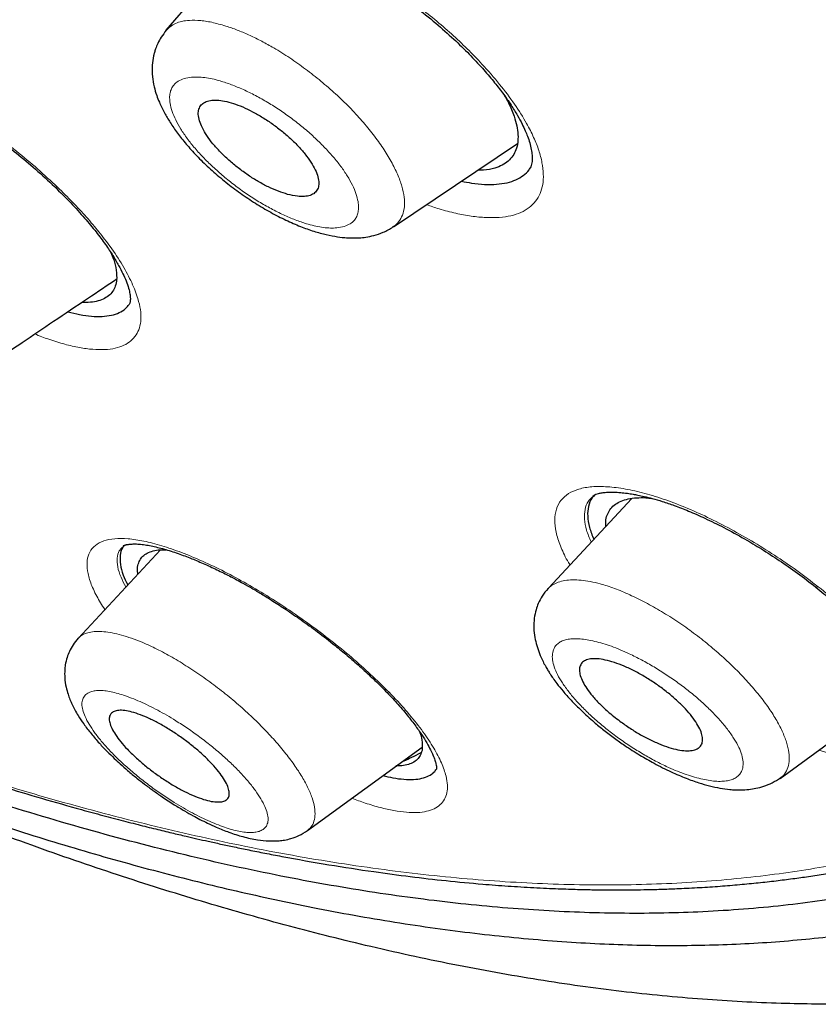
# Model space of a CAD drawing. Header units: millimetres. Extents: x 8 to 847, y 12 to 2109.
# Tile 17 of 256: x 729 to 739, y 659 to 672. Entities that reach past the tile are written whole.
import ezdxf

# ---------------------------------------------------------------- set-up
doc = ezdxf.new("R2010")
doc.units = ezdxf.units.MM

msp = doc.modelspace()

# ---------------------------------------------------------------- linework, layer by layer
at = {"color": 7, "linetype": 'Continuous', "lineweight": 30}
for p, q in [((732.18, 672.669), (731.103, 671.419)), ((734.008, 668.914), (735.588, 669.976)), ((734.006, 668.917), (733.998, 668.913)), ((737.045, 665.451), (735.982, 664.309)), ((731.036, 664.796), (729.985, 663.667)), ((738.936, 661.882), (740.432, 662.972)), ((732.913, 661.219), (734.371, 662.282))]:
    msp.add_line(p, q, dxfattribs=at)
at = {"color": 8, "linetype": 'Continuous', "lineweight": 0, "flags": 128}
for points in [[(729.724, 669.419), (729.7, 669.419), (729.684, 669.427)], [(739.392, 664.321), (739.405, 664.318), (739.424, 664.325)], [(733.73, 663.169), (733.748, 663.158), (733.775, 663.153)]]:
    msp.add_lwpolyline(points, dxfattribs=at)
at = {"color": 7, "linetype": 'Continuous', "lineweight": 30}
for points, knots in [([(697.719, 747.026), (698.327, 746.668), (699.544, 745.953), (701.392, 744.785), (703.252, 743.552), (705.122, 742.248), (706.999, 740.877), (708.878, 739.443), (710.861, 737.863), (712.944, 736.13), (715.121, 734.234), (717.28, 732.266), (719.418, 730.232), (721.527, 728.137), (723.506, 726.09), (725.353, 724.104), (727.072, 722.189), (728.757, 720.245), (730.404, 718.274), (732.01, 716.281), (733.572, 714.27), (735.087, 712.243), (736.553, 710.206), (737.967, 708.162), (739.326, 706.114), (740.629, 704.067), (741.871, 702.024), (743.052, 699.989), (744.229, 697.854), (745.388, 695.625), (746.511, 693.313), (747.538, 691.033), (748.466, 688.793), (749.294, 686.596), (749.985, 684.552), (750.552, 682.657), (751.01, 680.907), (751.388, 679.205), (751.686, 677.553), (751.904, 675.955), (752.041, 674.413), (752.098, 672.931), (752.074, 671.511), (751.969, 670.156), (751.783, 668.869), (751.516, 667.653), (751.167, 666.509), (750.739, 665.44), (750.204, 664.393), (749.548, 663.384), (748.756, 662.433), (747.863, 661.592), (746.868, 660.868), (745.781, 660.252), (744.977, 659.941), (744.575, 659.786)], [0, 0, 0, 0, 0.017859, 0.035717, 0.053574, 0.07143, 0.089287, 0.107143, 0.125, 0.145832, 0.166666, 0.1875, 0.208333, 0.229166, 0.249999, 0.267856, 0.285713, 0.303571, 0.321429, 0.339287, 0.357144, 0.375001, 0.392858, 0.410715, 0.428572, 0.446429, 0.464286, 0.482143, 0.500002, 0.520835, 0.541668, 0.562501, 0.583334, 0.604167, 0.624999, 0.642856, 0.660713, 0.678571, 0.696428, 0.714286, 0.732144, 0.750003, 0.76786, 0.785718, 0.803575, 0.821433, 0.839289, 0.857146, 0.875003, 0.895835, 0.916668, 0.9375, 0.958333, 0.979167, 1, 1, 1, 1]), ([(724.937, 662.829), (725.181, 662.724), (725.826, 662.445), (726.82, 662.054), (727.921, 661.647), (728.97, 661.29), (730.001, 660.97), (731.013, 660.687), (732.007, 660.441), (733.014, 660.224), (734.029, 660.042), (735.048, 659.9), (736.038, 659.804), (736.997, 659.753), (737.927, 659.748), (738.829, 659.788), (739.677, 659.871), (740.472, 659.992), (741.216, 660.148), (741.93, 660.341), (742.616, 660.572), (743.273, 660.84), (743.92, 661.154), (744.551, 661.518), (745.163, 661.935), (745.737, 662.394), (746.274, 662.897), (746.774, 663.442), (747.238, 664.031), (747.654, 664.644), (748.022, 665.278), (748.344, 665.924), (748.633, 666.602), (748.886, 667.312), (749.104, 668.052), (749.293, 668.846), (749.45, 669.696), (749.569, 670.604), (749.647, 671.546), (749.683, 672.523), (749.679, 673.534), (749.633, 674.581), (749.549, 675.631), (749.431, 676.678), (749.281, 677.716), (749.098, 678.775), (748.879, 679.855), (748.627, 680.956), (748.331, 682.11), (747.99, 683.318), (747.6, 684.58), (747.169, 685.865), (746.699, 687.172), (746.188, 688.5), (745.639, 689.85), (745.069, 691.177), (744.483, 692.477), (743.886, 693.746), (743.261, 695.021), (742.607, 696.304), (741.923, 697.593), (741.222, 698.871), (740.505, 700.134), (739.773, 701.383), (739.016, 702.635), (738.234, 703.892), (737.427, 705.153), (736.595, 706.418), (735.742, 707.683), (734.855, 708.963), (733.938, 710.255), (732.986, 711.56), (732.015, 712.859), (731.025, 714.152), (730.014, 715.437), (728.999, 716.696), (727.983, 717.927), (726.967, 719.131), (725.934, 720.325), (724.885, 721.511), (723.82, 722.689), (722.739, 723.857), (721.647, 725.011), (720.531, 726.166), (719.392, 727.316), (718.229, 728.464), (717.059, 729.592), (715.88, 730.7), (714.694, 731.787), (713.52, 732.837), (712.36, 733.848), (711.215, 734.822), (710.066, 735.775), (708.912, 736.707), (707.754, 737.617), (706.593, 738.506), (705.431, 739.372), (704.254, 740.224), (703.066, 741.059), (701.867, 741.876), (700.674, 742.662), (699.488, 743.415), (698.308, 744.139), (697.529, 744.594), (697.139, 744.822)], [0, 0, 0, 0, 0.006406, 0.017005, 0.026687, 0.036352, 0.04601, 0.055667, 0.065331, 0.075008, 0.085647, 0.096251, 0.106831, 0.117396, 0.127957, 0.138522, 0.149139, 0.158862, 0.168566, 0.178258, 0.187946, 0.197638, 0.207341, 0.21789, 0.228425, 0.238957, 0.249495, 0.26005, 0.270632, 0.281302, 0.291065, 0.300793, 0.310497, 0.320183, 0.329861, 0.33954, 0.350062, 0.360574, 0.371087, 0.381612, 0.392162, 0.402747, 0.413402, 0.423147, 0.432863, 0.442558, 0.452242, 0.461923, 0.471612, 0.482137, 0.492659, 0.503191, 0.513744, 0.524331, 0.534962, 0.545606, 0.555323, 0.565009, 0.574675, 0.584328, 0.593979, 0.603635, 0.612864, 0.622092, 0.631327, 0.640577, 0.649849, 0.65915, 0.668487, 0.677761, 0.687438, 0.697096, 0.706743, 0.716387, 0.726036, 0.735697, 0.744917, 0.754144, 0.763385, 0.772645, 0.781933, 0.791254, 0.800616, 0.809894, 0.819574, 0.829237, 0.838892, 0.848545, 0.858204, 0.867876, 0.877087, 0.886302, 0.895528, 0.904772, 0.914041, 0.92334, 0.932677, 0.941978, 0.951684, 0.961366, 0.971031, 0.980686, 0.99034, 1, 1, 1, 1]), ([(747.773, 682.203), (747.895, 681.732), (748.138, 680.791), (748.434, 679.421), (748.679, 678.083), (748.868, 676.78), (749.002, 675.512), (749.08, 674.305), (749.104, 673.162), (749.079, 672.081), (749.003, 671.042), (748.877, 670.044), (748.699, 669.071), (748.465, 668.127), (748.172, 667.217), (747.824, 666.357), (747.422, 665.547), (746.965, 664.788), (746.465, 664.095), (745.926, 663.468), (745.352, 662.904), (744.733, 662.391), (744.068, 661.929), (743.348, 661.513), (742.568, 661.145), (741.729, 660.831), (740.84, 660.576), (739.903, 660.38), (738.92, 660.244), (737.916, 660.17), (736.896, 660.153), (735.866, 660.191), (734.802, 660.283), (733.705, 660.428), (732.557, 660.632), (731.354, 660.896), (730.096, 661.225), (728.805, 661.613), (727.479, 662.065), (726.315, 662.496), (725.584, 662.8), (725.316, 662.912)], [0, 0, 0, 0, 0.026476, 0.052917, 0.079364, 0.105858, 0.132438, 0.159114, 0.184201, 0.209232, 0.234239, 0.259255, 0.284314, 0.310681, 0.337036, 0.363417, 0.389861, 0.416405, 0.443044, 0.468114, 0.493147, 0.518174, 0.543225, 0.568329, 0.594656, 0.621025, 0.647472, 0.674029, 0.700731, 0.727403, 0.752409, 0.777362, 0.802288, 0.827215, 0.852172, 0.878489, 0.904845, 0.931273, 0.957806, 0.984477, 1, 1, 1, 1]), ([(734.286, 671.721), (734.374, 671.651), (734.544, 671.517), (734.772, 671.313), (734.971, 671.12), (735.139, 670.939), (735.28, 670.774), (735.403, 670.617), (735.505, 670.471), (735.587, 670.338), (735.646, 670.229), (735.687, 670.142), (735.72, 670.06), (735.746, 669.98), (735.766, 669.898), (735.775, 669.833), (735.776, 669.783), (735.774, 669.744), (735.768, 669.708), (735.759, 669.677), (735.748, 669.661), (735.743, 669.651)], [0, 0, 0, 0, 0.083779, 0.162186, 0.235254, 0.302958, 0.365276, 0.422205, 0.483443, 0.537046, 0.583119, 0.621751, 0.652991, 0.697152, 0.744226, 0.794364, 0.825733, 0.858017, 0.895162, 0.942541, 1, 1, 1, 1]), ([(731.11, 671.419), (731.088, 671.391), (731.047, 671.339), (731.003, 671.258), (730.976, 671.191), (730.959, 671.138), (730.942, 671.068), (730.927, 670.966), (730.93, 670.832), (730.952, 670.705), (730.984, 670.597), (731.019, 670.508), (731.052, 670.435), (731.096, 670.349), (731.161, 670.24), (731.252, 670.107), (731.364, 669.966), (731.498, 669.818), (731.652, 669.666), (731.824, 669.517), (732.008, 669.375), (732.198, 669.244), (732.392, 669.124), (732.586, 669.021), (732.773, 668.936), (732.949, 668.87), (733.11, 668.823), (733.254, 668.792), (733.358, 668.778), (733.426, 668.774), (733.466, 668.772), (733.513, 668.771), (733.577, 668.773), (733.662, 668.782), (733.766, 668.803), (733.886, 668.843), (733.96, 668.888), (734, 668.912)], [0, 0, 0, 0, 0.025728, 0.046946, 0.063453, 0.075165, 0.084612, 0.113489, 0.148882, 0.180041, 0.207376, 0.228699, 0.245912, 0.263922, 0.296395, 0.331792, 0.369445, 0.409313, 0.451478, 0.494767, 0.537786, 0.580666, 0.623543, 0.666427, 0.70765, 0.746713, 0.78369, 0.818105, 0.847886, 0.857787, 0.86699, 0.87658, 0.890747, 0.910046, 0.934631, 0.96459, 1, 1, 1, 1]), ([(726.598, 671.005), (726.603, 671.009), (726.612, 671.017), (726.63, 671.025), (726.648, 671.032), (726.666, 671.036), (726.683, 671.04), (726.701, 671.043), (726.722, 671.046), (726.747, 671.048), (726.776, 671.05), (726.814, 671.05), (726.858, 671.047), (726.904, 671.043), (726.945, 671.037), (726.982, 671.031), (727.025, 671.024), (727.083, 671.011), (727.161, 670.992), (727.263, 670.963), (727.39, 670.922), (727.543, 670.864), (727.724, 670.787), (727.915, 670.696), (728.109, 670.594), (728.302, 670.483), (728.51, 670.354), (728.731, 670.206), (728.964, 670.038), (729.205, 669.85), (729.45, 669.645), (729.605, 669.501), (729.685, 669.427)], [0, 0, 0, 0, 0.034251, 0.063114, 0.086538, 0.108555, 0.122131, 0.134944, 0.148968, 0.164217, 0.180703, 0.197762, 0.221486, 0.241514, 0.257811, 0.270341, 0.283914, 0.303328, 0.328616, 0.359812, 0.396945, 0.440025, 0.489033, 0.543913, 0.588886, 0.637173, 0.688906, 0.744165, 0.802982, 0.865314, 0.931046, 1, 1, 1, 1]), ([(735.42, 670.59), (735.438, 670.559), (735.493, 670.465), (735.524, 670.38), (735.545, 670.323)], [0, 0, 0, 0, 0.337913, 1, 1, 1, 1]), ([(732.658, 669.328), (732.701, 669.318), (732.779, 669.3), (732.874, 669.298), (732.949, 669.312), (733.005, 669.343), (733.043, 669.39), (733.058, 669.453), (733.052, 669.529), (733.023, 669.616), (732.973, 669.713), (732.902, 669.816), (732.814, 669.922), (732.709, 670.027), (732.593, 670.129), (732.469, 670.224), (732.34, 670.31), (732.211, 670.383), (732.084, 670.444), (731.964, 670.489), (731.853, 670.518), (731.754, 670.531), (731.669, 670.527), (731.602, 670.507), (731.552, 670.47), (731.523, 670.416), (731.515, 670.349), (731.53, 670.268), (731.567, 670.177), (731.625, 670.077), (731.703, 669.973), (731.798, 669.867), (731.907, 669.762), (732.027, 669.663), (732.154, 669.571), (732.284, 669.489), (732.413, 669.42), (732.541, 669.364), (732.619, 669.34), (732.658, 669.328)], [0, 0, 0, 0, 0.031091, 0.057186, 0.08328, 0.109566, 0.135853, 0.162585, 0.189318, 0.216556, 0.243797, 0.271367, 0.29894, 0.326517, 0.354094, 0.381358, 0.408621, 0.4354, 0.462177, 0.488508, 0.514837, 0.540941, 0.567043, 0.593238, 0.619432, 0.646008, 0.672584, 0.699671, 0.726761, 0.754257, 0.781756, 0.809369, 0.836984, 0.864372, 0.891761, 0.918813, 0.945863, 0.972933, 1, 1, 1, 1]), ([(735.545, 670.323), (735.557, 670.282), (735.582, 670.2), (735.597, 670.088), (735.594, 669.985), (735.572, 669.894), (735.531, 669.816), (735.473, 669.75), (735.397, 669.698), (735.293, 669.658), (735.19, 669.635), (735.108, 669.636), (735.084, 669.637)], [0, 0, 0, 0, 0.101123, 0.202793, 0.304363, 0.405257, 0.507592, 0.608576, 0.709254, 0.810683, 0.945174, 1, 1, 1, 1]), ([(734.874, 669.496), (734.918, 669.487), (735.022, 669.466), (735.172, 669.453), (735.324, 669.454), (735.458, 669.473), (735.572, 669.511), (735.665, 669.567), (735.724, 669.617), (735.744, 669.654), (735.748, 669.661)], [0, 0, 0, 0, 0.10356, 0.24851, 0.393939, 0.537115, 0.679651, 0.823185, 0.965967, 1, 1, 1, 1]), ([(729.685, 669.427), (729.755, 669.357), (729.892, 669.223), (730.068, 669.028), (730.215, 668.851), (730.334, 668.691), (730.43, 668.549), (730.503, 668.424), (730.558, 668.318), (730.602, 668.22), (730.631, 668.133), (730.647, 668.061), (730.652, 668.018), (730.652, 667.994), (730.652, 667.98), (730.651, 667.967), (730.649, 667.953), (730.646, 667.938), (730.64, 667.93), (730.637, 667.925)], [0, 0, 0, 0, 0.096558, 0.18735, 0.272422, 0.35176, 0.425345, 0.493183, 0.55531, 0.611791, 0.678449, 0.735501, 0.784323, 0.8059, 0.825939, 0.853165, 0.891369, 0.940368, 1, 1, 1, 1]), ([(730.4, 668.59), (730.408, 668.574), (730.441, 668.503), (730.472, 668.39), (730.476, 668.306), (730.478, 668.263)], [0, 0, 0, 0, 0.128943, 0.56462, 1, 1, 1, 1]), ([(728.928, 667.208), (729.043, 667.286), (729.29, 667.451), (729.683, 667.716), (730.087, 667.988), (730.359, 668.17), (730.485, 668.255)], [0, 0, 0, 0, 0.224719, 0.482169, 0.760326, 1, 1, 1, 1]), ([(730.478, 668.263), (730.476, 668.234), (730.47, 668.176), (730.439, 668.104), (730.392, 668.044), (730.326, 667.998), (730.243, 667.967), (730.146, 667.949), (730.07, 667.95), (730.032, 667.95)], [0, 0, 0, 0, 0.142829, 0.28643, 0.429891, 0.572396, 0.716936, 0.859569, 1, 1, 1, 1]), ([(729.853, 667.83), (729.905, 667.818), (730.013, 667.791), (730.16, 667.772), (730.296, 667.769), (730.414, 667.784), (730.513, 667.818), (730.589, 667.864), (730.622, 667.906), (730.637, 667.925)], [0, 0, 0, 0, 0.1346322, 0.2829318, 0.4322691, 0.5808242, 0.7288692, 0.878064, 1, 1, 1, 1]), ([(736.577, 665.498), (736.563, 665.485), (736.522, 665.444), (736.489, 665.352), (736.478, 665.228), (736.499, 665.087), (736.54, 664.982), (736.561, 664.931)], [0, 0, 0, 0, 0.1148256, 0.3408731, 0.5655262, 0.7875425, 1, 1, 1, 1]), ([(736.547, 665.48), (736.552, 665.484), (736.561, 665.49), (736.584, 665.503), (736.621, 665.515), (736.666, 665.524), (736.728, 665.531), (736.808, 665.533), (736.898, 665.528), (736.982, 665.518), (737.056, 665.507), (737.128, 665.493), (737.208, 665.476), (737.312, 665.45), (737.44, 665.412), (737.594, 665.36), (737.776, 665.29), (737.986, 665.197), (738.226, 665.079), (738.467, 664.947), (738.703, 664.806), (738.929, 664.66), (739.162, 664.498), (739.315, 664.381), (739.393, 664.321)], [0, 0, 0, 0, 0.046857, 0.084547, 0.1147, 0.146275, 0.180615, 0.226589, 0.267837, 0.302254, 0.32987, 0.350785, 0.37799, 0.411487, 0.451264, 0.497283, 0.549502, 0.608116, 0.67336, 0.745313, 0.803667, 0.865673, 0.931181, 1, 1, 1, 1]), ([(736.713, 665.094), (736.713, 665.123), (736.713, 665.182), (736.736, 665.258), (736.776, 665.324), (736.834, 665.378), (736.908, 665.42), (736.999, 665.447), (737.105, 665.461), (737.206, 665.463), (737.276, 665.455), (737.301, 665.452)], [0, 0, 0, 0, 0.113073, 0.23012, 0.34877, 0.467879, 0.585079, 0.701597, 0.818683, 0.934876, 1, 1, 1, 1]), ([(730.583, 664.856), (730.572, 664.845), (730.539, 664.81), (730.518, 664.728), (730.52, 664.612), (730.552, 664.485), (730.598, 664.391), (730.618, 664.348)], [0, 0, 0, 0, 0.1138963, 0.3451676, 0.5775495, 0.8079314, 1, 1, 1, 1]), ([(730.56, 664.846), (730.563, 664.848), (730.569, 664.852), (730.582, 664.856), (730.596, 664.86), (730.61, 664.863), (730.628, 664.866), (730.656, 664.869), (730.701, 664.872), (730.764, 664.869), (730.837, 664.861), (730.94, 664.842), (731.078, 664.809), (731.253, 664.753), (731.428, 664.687), (731.575, 664.626), (731.69, 664.573), (731.776, 664.532), (731.857, 664.492), (731.933, 664.454), (732.009, 664.413), (732.098, 664.365), (732.204, 664.305), (732.331, 664.23), (732.478, 664.139), (732.647, 664.029), (732.837, 663.898), (733.047, 663.746), (733.243, 663.593), (733.421, 663.447), (733.579, 663.311), (733.679, 663.217), (733.731, 663.169)], [0, 0, 0, 0, 0.038541, 0.069526, 0.092837, 0.108409, 0.122184, 0.13825, 0.166701, 0.198511, 0.229502, 0.25953, 0.316613, 0.369609, 0.418293, 0.462488, 0.48569, 0.507379, 0.527546, 0.546187, 0.563299, 0.58312, 0.610033, 0.639445, 0.674379, 0.714878, 0.76097, 0.812646, 0.869828, 0.910942, 0.954361, 1, 1, 1, 1]), ([(730.749, 664.488), (730.748, 664.49), (730.738, 664.532), (730.746, 664.591), (730.768, 664.664), (730.808, 664.716), (730.865, 664.756), (730.94, 664.783), (731.021, 664.798), (731.083, 664.797), (731.109, 664.797)], [0, 0, 0, 0, 0.0087089, 0.1933405, 0.3334867, 0.4726779, 0.6123543, 0.7539417, 0.8960785, 1, 1, 1, 1]), ([(735.977, 664.3), (735.978, 664.302), (735.98, 664.305), (735.982, 664.307), (735.984, 664.307)], [0, 0, 0, 0, 0.596134, 1, 1, 1, 1]), ([(739.393, 664.321), (739.462, 664.265), (739.596, 664.156), (739.775, 663.995), (739.932, 663.844), (740.067, 663.704), (740.182, 663.576), (740.291, 663.443), (740.388, 663.312), (740.469, 663.188), (740.524, 663.09), (740.56, 663.015), (740.584, 662.958), (740.599, 662.914), (740.611, 662.875), (740.619, 662.837), (740.626, 662.8), (740.629, 662.762), (740.627, 662.725), (740.618, 662.705), (740.612, 662.694)], [0, 0, 0, 0, 0.0782273, 0.1518724, 0.2209131, 0.2853059, 0.3450155, 0.4000273, 0.4737432, 0.5370229, 0.5900212, 0.6329445, 0.6659754, 0.6951151, 0.7251109, 0.7561728, 0.7968039, 0.8512061, 0.9190366, 1, 1, 1, 1]), ([(735.978, 664.302), (735.951, 664.271), (735.902, 664.212), (735.854, 664.119), (735.82, 664.023), (735.799, 663.918), (735.794, 663.8), (735.807, 663.681), (735.833, 663.573), (735.868, 663.473), (735.907, 663.385), (735.945, 663.312), (735.976, 663.259), (736.007, 663.21), (736.044, 663.155), (736.097, 663.082), (736.172, 662.989), (736.275, 662.873), (736.406, 662.741), (736.547, 662.613), (736.69, 662.496), (736.822, 662.395), (736.974, 662.288), (737.143, 662.179), (737.342, 662.066), (737.54, 661.966), (737.731, 661.885), (737.894, 661.826), (738.037, 661.785), (738.169, 661.756), (738.276, 661.742), (738.363, 661.735), (738.444, 661.734), (738.536, 661.74), (738.634, 661.755), (738.735, 661.782), (738.842, 661.824), (738.907, 661.867), (738.941, 661.889)], [0, 0, 0, 0, 0.027365, 0.050597, 0.069402, 0.094483, 0.123751, 0.15255, 0.177917, 0.203906, 0.230743, 0.248212, 0.261609, 0.274037, 0.289627, 0.30839, 0.336286, 0.369024, 0.406547, 0.448818, 0.479636, 0.510898, 0.540714, 0.582815, 0.621777, 0.668877, 0.710514, 0.746743, 0.778008, 0.808084, 0.837917, 0.85281, 0.870765, 0.894219, 0.915607, 0.940359, 0.968509, 1, 1, 1, 1]), ([(729.987, 663.669), (729.964, 663.642), (729.921, 663.59), (729.875, 663.506), (729.842, 663.42), (729.823, 663.339), (729.814, 663.25), (729.814, 663.157), (729.829, 663.054), (729.855, 662.961), (729.881, 662.887), (729.91, 662.822), (729.945, 662.753), (729.992, 662.671), (730.059, 662.571), (730.149, 662.454), (730.25, 662.336), (730.351, 662.23), (730.441, 662.142), (730.527, 662.062), (730.623, 661.977), (730.727, 661.891), (730.835, 661.807), (730.942, 661.728), (731.069, 661.639), (731.204, 661.551), (731.336, 661.471), (731.445, 661.409), (731.543, 661.357), (731.642, 661.308), (731.766, 661.251), (731.917, 661.191), (732.093, 661.134), (732.264, 661.097), (732.413, 661.082), (732.527, 661.084), (732.622, 661.096), (732.708, 661.116), (732.81, 661.153), (732.876, 661.195), (732.912, 661.218)], [0, 0, 0, 0, 0.024551, 0.046308, 0.064989, 0.086906, 0.101395, 0.125405, 0.155499, 0.178362, 0.196569, 0.214228, 0.232956, 0.254113, 0.284785, 0.320045, 0.355678, 0.385904, 0.410864, 0.431571, 0.455802, 0.485398, 0.508136, 0.53325, 0.559377, 0.594179, 0.623475, 0.647279, 0.667048, 0.68885, 0.713455, 0.750748, 0.792409, 0.838419, 0.875101, 0.908435, 0.924308, 0.944407, 0.969651, 1, 1, 1, 1]), ([(736.894, 662.611), (736.841, 662.652), (736.748, 662.725), (736.632, 662.835), (736.542, 662.933), (736.47, 663.028), (736.418, 663.115), (736.386, 663.195), (736.375, 663.264), (736.385, 663.321), (736.416, 663.366), (736.467, 663.395), (736.538, 663.409), (736.628, 663.407), (736.734, 663.387), (736.853, 663.351), (736.983, 663.299), (737.118, 663.232), (737.255, 663.153), (737.389, 663.063), (737.515, 662.968), (737.63, 662.868), (737.731, 662.769), (737.814, 662.671), (737.879, 662.579), (737.924, 662.494), (737.948, 662.418), (737.951, 662.354), (737.933, 662.301), (737.894, 662.263), (737.835, 662.239), (737.757, 662.231), (737.661, 662.24), (737.55, 662.266), (737.426, 662.308), (737.294, 662.366), (737.158, 662.437), (737.023, 662.519), (736.937, 662.581), (736.894, 662.611)], [0, 0, 0, 0, 0.035398, 0.062671, 0.089943, 0.116484, 0.143022, 0.168973, 0.194921, 0.220657, 0.246391, 0.272388, 0.298385, 0.325031, 0.35168, 0.379088, 0.4065, 0.434422, 0.462347, 0.490291, 0.518236, 0.545721, 0.573205, 0.599973, 0.626738, 0.65284, 0.678938, 0.704689, 0.730437, 0.756301, 0.782165, 0.808582, 0.835001, 0.862184, 0.889371, 0.917037, 0.944708, 0.972353, 1, 1, 1, 1]), ([(725.499, 663.032), (725.522, 663.022), (725.827, 662.897), (726.399, 662.677), (727.213, 662.375), (727.905, 662.136), (728.487, 661.944), (728.969, 661.792), (729.462, 661.644), (729.885, 661.523), (730.233, 661.428), (730.495, 661.358), (730.743, 661.295), (730.969, 661.238), (731.173, 661.189), (731.348, 661.148), (731.503, 661.112), (731.65, 661.079), (731.809, 661.044), (731.982, 661.007), (732.17, 660.968), (732.372, 660.928), (732.713, 660.862), (733.178, 660.78), (733.724, 660.696), (734.221, 660.629), (734.684, 660.576), (735.044, 660.542), (735.307, 660.521), (735.469, 660.509), (735.632, 660.499), (735.796, 660.489), (735.955, 660.481), (736.103, 660.475), (736.234, 660.471), (736.349, 660.467), (736.447, 660.465), (736.532, 660.463), (736.613, 660.462), (736.699, 660.461), (736.796, 660.461), (736.92, 660.461), (737.071, 660.462), (737.25, 660.464), (737.444, 660.469), (737.666, 660.478), (737.911, 660.49), (738.17, 660.507), (738.419, 660.528), (738.656, 660.551), (738.882, 660.576), (739.095, 660.603), (739.305, 660.632), (739.514, 660.665), (739.722, 660.7), (739.923, 660.738), (740.121, 660.777), (740.318, 660.82), (740.519, 660.867), (740.727, 660.918), (740.929, 660.972), (741.121, 661.027), (741.294, 661.079), (741.448, 661.127), (741.577, 661.17), (741.682, 661.206), (741.771, 661.237), (741.851, 661.266), (741.935, 661.296), (742.028, 661.332), (742.132, 661.372), (742.247, 661.418), (742.37, 661.469), (742.498, 661.523), (742.625, 661.58), (742.751, 661.638), (742.875, 661.697), (743.085, 661.8), (743.377, 661.954), (743.695, 662.139), (743.96, 662.305), (744.176, 662.449), (744.389, 662.599), (744.595, 662.753), (744.795, 662.907), (744.925, 663.015), (744.985, 663.065)], [0, 0, 0, 0, 0.002831, 0.036148, 0.068816, 0.101441, 0.120976, 0.140883, 0.161539, 0.182943, 0.194451, 0.205948, 0.216613, 0.226364, 0.2352, 0.243123, 0.249205, 0.255493, 0.262456, 0.270093, 0.278402, 0.287383, 0.297033, 0.324129, 0.350322, 0.371844, 0.393221, 0.41547, 0.423167, 0.430966, 0.438869, 0.446876, 0.454864, 0.462155, 0.468641, 0.474324, 0.479202, 0.483277, 0.486988, 0.491278, 0.496177, 0.501663, 0.509944, 0.519047, 0.528972, 0.539722, 0.553423, 0.567183, 0.580407, 0.593098, 0.605255, 0.616873, 0.627987, 0.639896, 0.651522, 0.662862, 0.673917, 0.685266, 0.696675, 0.708871, 0.721854, 0.732606, 0.743532, 0.753293, 0.760896, 0.767448, 0.772951, 0.777556, 0.782702, 0.788745, 0.795351, 0.802773, 0.810997, 0.819479, 0.827939, 0.836376, 0.84479, 0.853181, 0.879404, 0.905808, 0.921853, 0.938146, 0.954688, 0.971084, 0.986614, 1, 1, 1, 1]), ([(733.731, 663.169), (733.784, 663.118), (733.891, 663.013), (734.037, 662.859), (734.168, 662.707), (734.279, 662.566), (734.367, 662.441), (734.432, 662.336), (734.479, 662.25), (734.514, 662.176), (734.536, 662.116), (734.549, 662.069), (734.554, 662.042), (734.555, 662.028), (734.556, 662.019), (734.556, 662.013), (734.557, 662.008), (734.558, 662.004), (734.557, 662.001), (734.557, 662)], [0, 0, 0, 0, 0.083942, 0.170084, 0.258332, 0.345751, 0.425364, 0.496853, 0.56027, 0.615714, 0.677817, 0.730285, 0.774378, 0.793348, 0.810543, 0.836609, 0.877048, 0.931598, 1, 1, 1, 1]), ([(730.747, 662.125), (730.701, 662.168), (730.62, 662.244), (730.527, 662.35), (730.46, 662.44), (730.413, 662.523), (730.386, 662.594), (730.38, 662.654), (730.395, 662.7), (730.43, 662.732), (730.484, 662.75), (730.557, 662.751), (730.646, 662.736), (730.751, 662.705), (730.868, 662.658), (730.995, 662.596), (731.127, 662.52), (731.26, 662.434), (731.39, 662.34), (731.513, 662.24), (731.623, 662.14), (731.719, 662.04), (731.798, 661.945), (731.858, 661.857), (731.897, 661.779), (731.916, 661.712), (731.914, 661.657), (731.891, 661.616), (731.849, 661.589), (731.788, 661.579), (731.709, 661.583), (731.613, 661.604), (731.503, 661.642), (731.382, 661.695), (731.253, 661.762), (731.12, 661.841), (730.989, 661.93), (730.862, 662.025), (730.785, 662.092), (730.747, 662.125)], [0, 0, 0, 0, 0.035398, 0.062671, 0.089943, 0.116484, 0.143022, 0.168973, 0.194921, 0.220657, 0.246391, 0.272388, 0.298385, 0.325031, 0.35168, 0.379088, 0.4065, 0.434422, 0.462347, 0.490291, 0.518236, 0.545721, 0.573205, 0.599973, 0.626738, 0.65284, 0.678938, 0.704689, 0.730437, 0.756301, 0.782165, 0.808582, 0.835001, 0.862184, 0.889371, 0.917037, 0.944708, 0.972353, 1, 1, 1, 1]), ([(734.333, 662.487), (734.336, 662.479), (734.36, 662.426), (734.377, 662.34), (734.373, 662.273), (734.371, 662.239)], [0, 0, 0, 0, 0.071924, 0.536415, 1, 1, 1, 1]), ([(734.371, 662.239), (734.364, 662.217), (734.352, 662.172), (734.311, 662.12), (734.254, 662.079), (734.179, 662.053), (734.108, 662.039), (734.055, 662.04), (734.039, 662.04)], [0, 0, 0, 0, 0.1815228, 0.3653445, 0.5478624, 0.7302171, 0.9159697, 1, 1, 1, 1]), ([(734.118, 662.097), (734.119, 662.098), (734.148, 662.107), (734.22, 662.141), (734.3, 662.18), (734.35, 662.208), (734.362, 662.214)], [0, 0, 0, 0, 0.013116, 0.39357, 0.852996, 1, 1, 1, 1]), ([(744.575, 659.786), (744.337, 659.708), (743.862, 659.551), (743.112, 659.364), (742.334, 659.214), (741.527, 659.104), (740.694, 659.032), (739.836, 658.999), (738.923, 659.007), (737.951, 659.058), (736.919, 659.158), (735.858, 659.306), (734.77, 659.502), (733.688, 659.738), (732.618, 660.009), (731.563, 660.309), (730.489, 660.647), (729.397, 661.023), (728.285, 661.44), (727.497, 661.749), (727.077, 661.929), (727.037, 661.946)], [0, 0, 0, 0, 0.053703, 0.107406, 0.161147, 0.215024, 0.268873, 0.322477, 0.376107, 0.435291, 0.494409, 0.553482, 0.612619, 0.67181, 0.725591, 0.779294, 0.832984, 0.886736, 0.940591, 0.994398, 1, 1, 1, 1]), ([(733.872, 661.918), (733.915, 661.908), (734.011, 661.885), (734.142, 661.869), (734.266, 661.866), (734.372, 661.88), (734.459, 661.911), (734.521, 661.951), (734.546, 661.986), (734.556, 662.001)], [0, 0, 0, 0, 0.1257849, 0.2785334, 0.4317988, 0.5843574, 0.7379486, 0.8942773, 1, 1, 1, 1])]:
    msp.add_open_spline(points, degree=3, knots=knots, dxfattribs=at)
at = {"color": 8, "linetype": 'Continuous', "lineweight": 0}
for points, knots in [([(725.521, 663.048), (725.74, 662.959), (726.388, 662.696), (727.439, 662.316), (728.673, 661.904), (729.877, 661.547), (731.054, 661.243), (732.224, 660.986), (733.386, 660.781), (734.534, 660.632), (735.644, 660.543), (736.717, 660.514), (737.755, 660.544), (738.738, 660.633), (739.664, 660.776), (740.531, 660.969), (741.357, 661.215), (742.14, 661.514), (742.897, 661.871), (743.623, 662.292), (744.314, 662.778), (744.955, 663.322), (745.547, 663.922), (746.089, 664.58), (746.572, 665.279), (746.997, 666.015), (747.366, 666.782), (747.685, 667.593), (747.956, 668.447), (748.183, 669.366), (748.363, 670.35), (748.491, 671.403), (748.564, 672.501), (748.58, 673.645), (748.541, 674.834), (748.45, 676.041), (748.309, 677.26), (748.122, 678.484), (747.886, 679.74), (747.605, 681.024), (747.376, 681.904), (747.262, 682.345)], [0, 0, 0, 0, 0.012955, 0.038325, 0.063609, 0.088834, 0.114029, 0.139223, 0.165939, 0.192598, 0.219232, 0.245877, 0.272564, 0.299494, 0.324888, 0.350189, 0.375423, 0.400622, 0.425813, 0.452551, 0.479251, 0.505946, 0.532674, 0.559468, 0.586411, 0.611755, 0.637006, 0.662193, 0.68735, 0.712507, 0.739363, 0.766175, 0.792984, 0.819828, 0.846749, 0.873715, 0.899042, 0.9243, 0.949522, 0.974744, 1, 1, 1, 1]), ([(734.306, 671.738), (734.382, 671.678), (734.534, 671.56), (734.748, 671.374), (734.95, 671.184), (735.158, 670.968), (735.365, 670.731), (735.556, 670.476), (735.698, 670.25), (735.798, 670.053), (735.864, 669.886), (735.905, 669.729), (735.922, 669.583), (735.914, 669.451), (735.881, 669.335), (735.824, 669.237), (735.741, 669.156), (735.636, 669.094), (735.509, 669.052), (735.359, 669.031), (735.189, 669.029), (735.003, 669.047), (734.803, 669.084), (734.611, 669.133), (734.482, 669.178), (734.429, 669.197)], [0, 0, 0, 0, 0.042415, 0.084441, 0.126517, 0.169083, 0.225595, 0.281462, 0.337691, 0.379798, 0.421614, 0.463606, 0.50624, 0.548959, 0.590984, 0.632772, 0.674788, 0.716845, 0.758643, 0.80066, 0.843368, 0.885838, 0.927822, 0.969758, 1, 1, 1, 1]), ([(731.111, 671.419), (731.126, 671.435), (731.159, 671.47), (731.226, 671.508), (731.308, 671.536), (731.413, 671.55), (731.547, 671.547), (731.71, 671.521), (731.83, 671.485), (731.891, 671.467)], [0, 0, 0, 0, 0.112968, 0.240093, 0.366451, 0.492395, 0.660985, 0.830311, 1, 1, 1, 1]), ([(731.891, 671.467), (731.937, 671.451), (732.031, 671.419), (732.178, 671.355), (732.328, 671.281), (732.497, 671.187), (732.685, 671.069), (732.887, 670.926), (733.083, 670.772), (733.271, 670.609), (733.447, 670.439), (733.609, 670.265), (733.753, 670.089), (733.877, 669.915), (733.981, 669.745), (734.062, 669.582), (734.119, 669.43), (734.148, 669.291), (734.15, 669.168), (734.126, 669.061), (734.079, 668.982), (734.036, 668.935), (734.01, 668.919), (734.006, 668.917)], [0, 0, 0, 0, 0.040216, 0.080368, 0.120433, 0.160411, 0.213596, 0.26671, 0.319729, 0.372595, 0.425263, 0.477817, 0.530612, 0.583607, 0.636639, 0.68953, 0.742131, 0.794514, 0.847209, 0.900201, 0.953357, 0.99326, 1, 1, 1, 1]), ([(726.334, 670.068), (726.31, 670.107), (726.245, 670.216), (726.172, 670.382), (726.117, 670.563), (726.099, 670.723), (726.12, 670.859), (726.179, 670.969), (726.273, 671.052), (726.401, 671.107), (726.562, 671.131), (726.753, 671.125), (726.973, 671.088), (727.217, 671.02), (727.479, 670.924), (727.756, 670.803), (728.042, 670.657), (728.334, 670.489), (728.629, 670.301), (728.919, 670.097), (729.202, 669.879), (729.474, 669.653), (729.64, 669.497), (729.724, 669.419)], [0, 0, 0, 0, 0.026379, 0.0748093, 0.1234064, 0.1720982, 0.2206051, 0.2697544, 0.3188843, 0.3672949, 0.4157859, 0.4644414, 0.5128315, 0.5618036, 0.6106507, 0.6591162, 0.7079688, 0.7564285, 0.8048578, 0.8540491, 0.9027379, 0.9511469, 1, 1, 1, 1]), ([(731.797, 670.774), (731.763, 670.784), (731.694, 670.802), (731.599, 670.818), (731.511, 670.825), (731.422, 670.822), (731.336, 670.806), (731.259, 670.773), (731.207, 670.728), (731.174, 670.676), (731.157, 670.621), (731.151, 670.559), (731.159, 670.481), (731.182, 670.387), (731.228, 670.277), (731.292, 670.161), (731.375, 670.039), (731.475, 669.914), (731.59, 669.789), (731.718, 669.664), (731.856, 669.543), (732.001, 669.428), (732.154, 669.32), (732.309, 669.221), (732.467, 669.133), (732.623, 669.056), (732.775, 668.993), (732.907, 668.949), (733.02, 668.92), (733.116, 668.904), (733.204, 668.897), (733.294, 668.9), (733.38, 668.916), (733.456, 668.949), (733.508, 668.994), (733.541, 669.046), (733.558, 669.102), (733.563, 669.165), (733.556, 669.242), (733.532, 669.336), (733.486, 669.446), (733.421, 669.562), (733.338, 669.684), (733.239, 669.808), (733.123, 669.934), (732.996, 670.059), (732.858, 670.179), (732.712, 670.294), (732.561, 670.402), (732.405, 670.501), (732.248, 670.589), (732.092, 670.665), (731.94, 670.729), (731.845, 670.759), (731.797, 670.774)], [0, 0, 0, 0, 0.015455, 0.031171, 0.046752, 0.062344, 0.083199, 0.104168, 0.124836, 0.140399, 0.155893, 0.171484, 0.187334, 0.208306, 0.229035, 0.249874, 0.270506, 0.291224, 0.312388, 0.333171, 0.354112, 0.374891, 0.395605, 0.416517, 0.437343, 0.458438, 0.479215, 0.500026, 0.515597, 0.531101, 0.546701, 0.562559, 0.583349, 0.604286, 0.625047, 0.640539, 0.656274, 0.671838, 0.687502, 0.708564, 0.729281, 0.750009, 0.770736, 0.791439, 0.812477, 0.833442, 0.854171, 0.875, 0.895706, 0.916414, 0.937479, 0.958289, 0.979237, 1, 1, 1, 1]), ([(729.724, 669.419), (729.789, 669.355), (729.919, 669.228), (730.095, 669.037), (730.255, 668.848), (730.412, 668.642), (730.557, 668.423), (730.676, 668.199), (730.748, 668.012), (730.784, 667.857), (730.791, 667.733), (730.772, 667.624), (730.729, 667.532), (730.662, 667.456), (730.573, 667.4), (730.462, 667.363), (730.329, 667.346), (730.177, 667.349), (730.006, 667.372), (729.817, 667.415), (729.626, 667.473), (729.493, 667.524), (729.433, 667.548)], [0, 0, 0, 0, 0.048277, 0.096114, 0.14401, 0.192465, 0.256792, 0.320385, 0.384391, 0.43232, 0.479918, 0.527719, 0.576248, 0.624873, 0.672709, 0.720277, 0.768106, 0.815977, 0.863555, 0.911383, 0.959998, 1, 1, 1, 1]), ([(736.257, 664.605), (736.257, 664.606), (736.211, 664.675), (736.151, 664.802), (736.084, 664.982), (736.058, 665.144), (736.07, 665.285), (736.119, 665.405), (736.206, 665.498), (736.33, 665.563), (736.488, 665.6), (736.68, 665.607), (736.901, 665.585), (737.145, 665.536), (737.408, 665.459), (737.686, 665.357), (737.975, 665.231), (738.271, 665.082), (738.57, 664.914), (738.865, 664.73), (739.153, 664.533), (739.333, 664.394), (739.424, 664.325)], [0, 0, 0, 0, 0.0007275, 0.0529994, 0.1055069, 0.1578442, 0.2108896, 0.2643687, 0.3166618, 0.3686997, 0.4210927, 0.4734048, 0.5265646, 0.5794754, 0.631818, 0.6844721, 0.7366885, 0.7890339, 0.842352, 0.8951915, 0.9474785, 1, 1, 1, 1]), ([(736.54, 665.467), (736.523, 665.45), (736.479, 665.408), (736.445, 665.314), (736.437, 665.191), (736.461, 665.052), (736.506, 664.948), (736.528, 664.896)], [0, 0, 0, 0, 0.138284, 0.354295, 0.570905, 0.787757, 1, 1, 1, 1]), ([(730.326, 664.034), (730.29, 664.092), (730.215, 664.213), (730.141, 664.379), (730.1, 664.532), (730.096, 664.663), (730.13, 664.772), (730.201, 664.855), (730.307, 664.913), (730.447, 664.942), (730.619, 664.941), (730.821, 664.911), (731.05, 664.852), (731.302, 664.765), (731.571, 664.654), (731.851, 664.52), (732.138, 664.365), (732.429, 664.192), (732.719, 664.002), (733.004, 663.799), (733.278, 663.588), (733.539, 663.372), (733.696, 663.226), (733.775, 663.153)], [0, 0, 0, 0, 0.043389, 0.091136, 0.138679, 0.186437, 0.234038, 0.282284, 0.330925, 0.378487, 0.425816, 0.473469, 0.521048, 0.569398, 0.617519, 0.665126, 0.713019, 0.760507, 0.808116, 0.856615, 0.90467, 0.952226, 1, 1, 1, 1]), ([(730.555, 664.836), (730.539, 664.819), (730.501, 664.781), (730.48, 664.694), (730.486, 664.581), (730.524, 664.457), (730.573, 664.365), (730.596, 664.323)], [0, 0, 0, 0, 0.157944, 0.378008, 0.59808, 0.818061, 1, 1, 1, 1]), ([(735.984, 664.307), (736.001, 664.322), (736.036, 664.353), (736.107, 664.385), (736.191, 664.406), (736.288, 664.415), (736.397, 664.411), (736.515, 664.394), (736.657, 664.361), (736.824, 664.306), (737.018, 664.227), (737.153, 664.158), (737.221, 664.124)], [0, 0, 0, 0, 0.086293, 0.178338, 0.270561, 0.362706, 0.454519, 0.545786, 0.636414, 0.757232, 0.87847, 1, 1, 1, 1]), ([(739.424, 664.325), (739.517, 664.249), (739.702, 664.098), (739.954, 663.864), (740.18, 663.629), (740.375, 663.397), (740.536, 663.174), (740.647, 662.981), (740.72, 662.817), (740.762, 662.679), (740.779, 662.552), (740.772, 662.438), (740.741, 662.338), (740.687, 662.253), (740.609, 662.186), (740.507, 662.137), (740.384, 662.106), (740.24, 662.092), (740.076, 662.098), (739.894, 662.121), (739.698, 662.163), (739.542, 662.204), (739.45, 662.236), (739.431, 662.242)], [0, 0, 0, 0, 0.059822, 0.119474, 0.180006, 0.240328, 0.29978, 0.359427, 0.404226, 0.448754, 0.493494, 0.538928, 0.584557, 0.629344, 0.673788, 0.718399, 0.763104, 0.807614, 0.852428, 0.898041, 0.943339, 0.988066, 1, 1, 1, 1]), ([(737.221, 664.124), (737.289, 664.087), (737.425, 664.012), (737.632, 663.88), (737.835, 663.737), (738.031, 663.583), (738.217, 663.422), (738.39, 663.256), (738.549, 663.088), (738.69, 662.92), (738.811, 662.756), (738.909, 662.597), (738.983, 662.447), (739.032, 662.306), (739.056, 662.179), (739.054, 662.067), (739.022, 661.975), (738.983, 661.916), (738.946, 661.895), (738.938, 661.891)], [0, 0, 0, 0, 0.06199, 0.123862, 0.185542, 0.247068, 0.308525, 0.369919, 0.431203, 0.492325, 0.55329, 0.614476, 0.67599, 0.737667, 0.799296, 0.860682, 0.921739, 0.982986, 1, 1, 1, 1]), ([(729.989, 663.668), (729.994, 663.674), (730.011, 663.696), (730.058, 663.723), (730.128, 663.746), (730.213, 663.756), (730.311, 663.753), (730.42, 663.738), (730.538, 663.71), (730.666, 663.67), (730.8, 663.619), (730.956, 663.549), (731.136, 663.456), (731.336, 663.338), (731.471, 663.247), (731.539, 663.202)], [0, 0, 0, 0, 0.026742, 0.101136, 0.175826, 0.250957, 0.326414, 0.402017, 0.477556, 0.552823, 0.627642, 0.701938, 0.800983, 0.900372, 1, 1, 1, 1]), ([(737.014, 663.471), (736.975, 663.488), (736.898, 663.523), (736.785, 663.567), (736.677, 663.603), (736.573, 663.63), (736.475, 663.65), (736.385, 663.661), (736.304, 663.664), (736.233, 663.657), (736.171, 663.641), (736.12, 663.616), (736.08, 663.582), (736.049, 663.535), (736.031, 663.473), (736.032, 663.394), (736.054, 663.304), (736.096, 663.206), (736.159, 663.098), (736.241, 662.985), (736.339, 662.868), (736.451, 662.751), (736.577, 662.633), (736.713, 662.519), (736.859, 662.407), (737.012, 662.301), (737.17, 662.202), (737.328, 662.112), (737.472, 662.04), (737.601, 661.983), (737.713, 661.939), (737.822, 661.904), (737.925, 661.876), (738.023, 661.856), (738.112, 661.845), (738.194, 661.843), (738.266, 661.85), (738.328, 661.866), (738.378, 661.891), (738.418, 661.925), (738.449, 661.972), (738.467, 662.034), (738.466, 662.113), (738.444, 662.203), (738.401, 662.302), (738.338, 662.409), (738.256, 662.522), (738.158, 662.639), (738.046, 662.756), (737.921, 662.873), (737.785, 662.988), (737.639, 663.099), (737.487, 663.205), (737.329, 663.304), (737.171, 663.394), (737.066, 663.445), (737.014, 663.471)], [0, 0, 0, 0, 0.015507, 0.031239, 0.046808, 0.062453, 0.078414, 0.094045, 0.109502, 0.124946, 0.140483, 0.155963, 0.171559, 0.187438, 0.208436, 0.229159, 0.249973, 0.270534, 0.291249, 0.312484, 0.333275, 0.354264, 0.374972, 0.395744, 0.416471, 0.437493, 0.458582, 0.479352, 0.500142, 0.51571, 0.53121, 0.546802, 0.562643, 0.578239, 0.593873, 0.609637, 0.625108, 0.640605, 0.656069, 0.671669, 0.687576, 0.708606, 0.729321, 0.750088, 0.770727, 0.791436, 0.812579, 0.833512, 0.854236, 0.875081, 0.895741, 0.916445, 0.937535, 0.958321, 0.979267, 1, 1, 1, 1]), ([(731.539, 663.202), (731.606, 663.154), (731.74, 663.059), (731.937, 662.903), (732.124, 662.74), (732.299, 662.574), (732.46, 662.405), (732.604, 662.238), (732.73, 662.074), (732.834, 661.918), (732.917, 661.77), (732.973, 661.633), (733.004, 661.511), (733.01, 661.403), (732.989, 661.313), (732.956, 661.252), (732.921, 661.229), (732.91, 661.222)], [0, 0, 0, 0, 0.069859, 0.139587, 0.209097, 0.278433, 0.347692, 0.41688, 0.485944, 0.554826, 0.62353, 0.692484, 0.761806, 0.831313, 0.900766, 0.969945, 1, 1, 1, 1]), ([(733.775, 663.153), (733.854, 663.076), (734.013, 662.922), (734.215, 662.694), (734.388, 662.475), (734.526, 662.267), (734.625, 662.077), (734.679, 661.921), (734.699, 661.795), (734.692, 661.697), (734.662, 661.613), (734.607, 661.545), (734.531, 661.493), (734.433, 661.459), (734.314, 661.444), (734.174, 661.447), (734.016, 661.468), (733.84, 661.508), (733.66, 661.561), (733.534, 661.608), (733.476, 661.63)], [0, 0, 0, 0, 0.067189, 0.13419, 0.202181, 0.269934, 0.33671, 0.403705, 0.454022, 0.504035, 0.554288, 0.605319, 0.656567, 0.706872, 0.756792, 0.806899, 0.857112, 0.907105, 0.957441, 1, 1, 1, 1]), ([(731.232, 662.617), (731.194, 662.641), (731.116, 662.688), (731.001, 662.752), (730.887, 662.81), (730.776, 662.862), (730.668, 662.906), (730.566, 662.943), (730.471, 662.971), (730.384, 662.991), (730.305, 663.002), (730.235, 663.003), (730.174, 662.995), (730.118, 662.977), (730.072, 662.945), (730.041, 662.895), (730.031, 662.832), (730.041, 662.757), (730.073, 662.67), (730.124, 662.573), (730.193, 662.469), (730.279, 662.359), (730.379, 662.245), (730.494, 662.129), (730.622, 662.012), (730.76, 661.896), (730.906, 661.782), (731.058, 661.674), (731.199, 661.582), (731.328, 661.505), (731.443, 661.44), (731.557, 661.382), (731.668, 661.331), (731.775, 661.287), (731.877, 661.25), (731.972, 661.222), (732.06, 661.202), (732.139, 661.192), (732.209, 661.19), (732.27, 661.198), (732.325, 661.217), (732.372, 661.249), (732.402, 661.299), (732.412, 661.361), (732.401, 661.436), (732.37, 661.523), (732.319, 661.62), (732.25, 661.725), (732.164, 661.834), (732.064, 661.948), (731.949, 662.064), (731.822, 662.181), (731.684, 662.297), (731.537, 662.41), (731.387, 662.518), (731.283, 662.584), (731.232, 662.617)], [0, 0, 0, 0, 0.015507, 0.031239, 0.046808, 0.062453, 0.078414, 0.094045, 0.109502, 0.124946, 0.140483, 0.155963, 0.171559, 0.187438, 0.208436, 0.229159, 0.249973, 0.270534, 0.291249, 0.312484, 0.333275, 0.354264, 0.374972, 0.395744, 0.416471, 0.437493, 0.458582, 0.479352, 0.500142, 0.51571, 0.53121, 0.546802, 0.562643, 0.578239, 0.593873, 0.609637, 0.625108, 0.640605, 0.656069, 0.671669, 0.687576, 0.708606, 0.729321, 0.750088, 0.770727, 0.791436, 0.812579, 0.833512, 0.854236, 0.875081, 0.895741, 0.916445, 0.937535, 0.958321, 0.979267, 1, 1, 1, 1])]:
    msp.add_open_spline(points, degree=3, knots=knots, dxfattribs=at)

doc.saveas('drawing.dxf')
